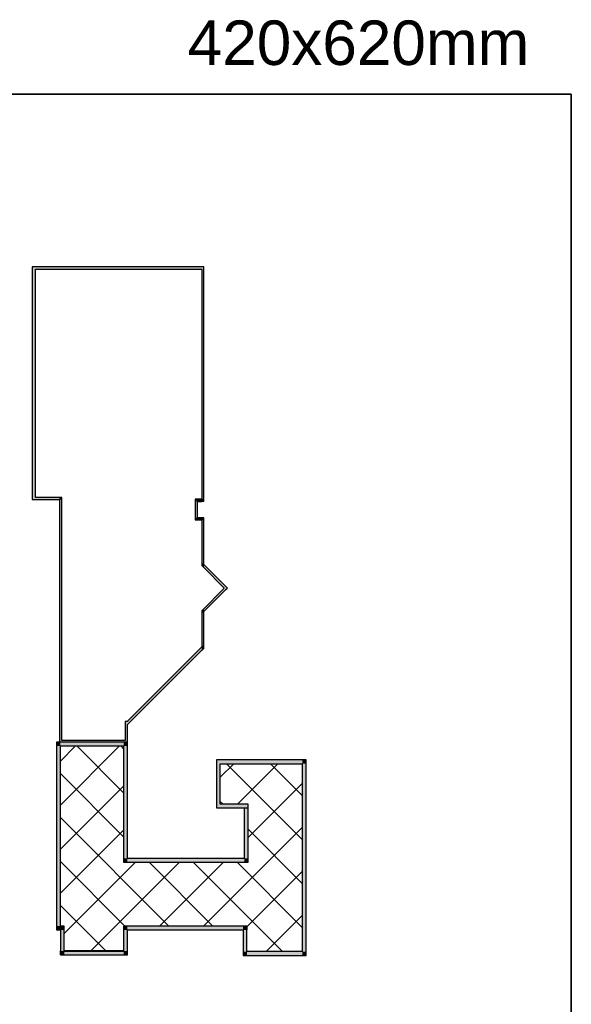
# Model space of a CAD drawing. Header units: millimetres. Extents: x -16803 to -7085, y -9068 to 2537.
# Tile 31 of 33: x -11382 to -10141, y 324 to 2537. Entities that reach past the tile are written whole.
import ezdxf

# ---------------------------------------------------------------- set-up
doc = ezdxf.new("R2010")
doc.units = ezdxf.units.MM
doc.header["$MEASUREMENT"] = 0
doc.layers.add('2D - Ogólne', color=7, linetype='Continuous')
doc.layers.add('Konstrukcja - Ściany zew', color=7, linetype='Continuous')
doc.layers.add('A_opisy', color=81, linetype='Continuous', lineweight=13)
doc.layers.add('elektryka', color=255, linetype='Continuous', lineweight=35)
doc.styles.add('STYL_AUTOMATYCZNY_1', font='arial.ttf')

msp = doc.modelspace()

# ---------------------------------------------------------------- hatches: boundary and pattern name
at = {"layer": '2D - Ogólne', "linetype": 'Continuous', "lineweight": -3}
h = msp.add_hatch(dxfattribs=at)
h.set_pattern_fill('Bloczki_betonowe_0001', scale=0.1, style=0, pattern_type=2)
h.set_pattern_definition([(45, (-16204.906, -677.9), (-49.4975, 49.4975), []), (135, (-16204.906, -677.9), (49.4975, 49.4975), [])])
h.paths.add_polyline_path([(-11148.6, 904.7), (-11290.7, 904.7), (-11290.7, 499.7), (-11282.1, 499.7), (-11282.1, 442.3), (-11148.6, 442.3), (-11148.6, 499.7), (-10871.1, 499.7), (-10871.1, 442.3), (-10746.6, 442.3), (-10746.6, 864.7), (-10931, 864.7), (-10931, 773.8), (-10868.6, 773.8), (-10868.6, 643.2), (-11148.6, 643.2)])
at = {"layer": 'Konstrukcja - Ściany zew', "linetype": 'Continuous', "lineweight": -3, "true_color": 0x000000}
for points in [[(-11347, 1463.4), (-11347, 1981.5), (-11354.2, 1981.5), (-11354.2, 1463.4)], [(-11347, 1976.5), (-10967.9, 1976.5), (-10967.9, 1981.5), (-11347, 1981.5)], [(-10967.9, 1459.5), (-10967.9, 1976.5), (-10972.9, 1976.5), (-10972.9, 1459.5)], [(-11292.9, 1463.4), (-11354.2, 1463.4), (-11354.2, 1458.4), (-11292.9, 1458.4)], [(-11292.9, 1458.4), (-11287.8, 1463.4), (-11292.9, 1463.4)], [(-11292.9, 1458.4), (-11287.8, 1458.4), (-11287.8, 1463.4)], [(-11292.9, 1458.4), (-11292.9, 917.3), (-11287.8, 917.3), (-11287.8, 1458.4)], [(-10982.2, 1454.5), (-10987.3, 1459.5), (-10987.3, 1454.5)], [(-10987.3, 1459.5), (-10982.2, 1454.5), (-10982.2, 1459.5)], [(-10982.2, 1417.8), (-10982.2, 1454.5), (-10987.3, 1454.5), (-10987.3, 1417.8)], [(-10972.9, 1459.5), (-10982.2, 1459.5), (-10982.2, 1454.5), (-10972.9, 1454.5)], [(-10972.9, 1454.5), (-10967.9, 1454.5), (-10972.9, 1459.5)], [(-10967.9, 1459.5), (-10972.9, 1459.5), (-10967.9, 1454.5)], [(-10982.2, 1417.8), (-10987.3, 1412.8), (-10982.2, 1412.8)], [(-10987.3, 1417.8), (-10987.3, 1412.8), (-10982.2, 1417.8)], [(-10982.2, 1412.8), (-10967.9, 1412.8), (-10967.9, 1417.8), (-10982.2, 1417.8)], [(-10967.9, 1312.6), (-10967.9, 1412.8), (-10972.9, 1412.8), (-10972.9, 1317.7)], [(-10972.9, 1317.7), (-10972.9, 1310.6), (-10967.9, 1312.6)], [(-10967.9, 1312.6), (-10972.9, 1310.6), (-10967.9, 1305.5)], [(-10967.9, 1305.5), (-10918.5, 1256.1), (-10914.9, 1259.7), (-10967.9, 1312.6)], [(-10967.9, 1206.7), (-10918.4, 1256.1), (-10922, 1259.6), (-10967.9, 1213.8)], [(-10967.9, 1213.8), (-10972.9, 1208.7), (-10967.9, 1206.7)], [(-10972.9, 1201.6), (-10967.9, 1206.7), (-10972.9, 1208.7)], [(-10972.9, 1127.3), (-10967.9, 1132.3), (-10967.9, 1206.7), (-10972.9, 1201.6)], [(-10967.9, 1132.3), (-10972.9, 1127.3), (-10967.9, 1125.2)], [(-10972.9, 1127.3), (-11140, 960.1), (-11140, 953), (-10972.9, 1120.2)], [(-10972.9, 1127.3), (-10972.9, 1120.2), (-10967.9, 1125.2)], [(-11145.1, 960), (-11145.1, 917.3), (-11140, 917.3), (-11140, 960)], [(-11290.7, 904.7), (-11299.3, 913.3), (-11299.3, 904.7)], [(-11290.7, 913.3), (-11299.3, 913.3), (-11290.7, 904.7)], [(-11140, 917.3), (-11292.9, 917.3), (-11292.9, 913.7), (-11140, 913.7)], [(-11290.7, 904.7), (-11148.6, 904.7), (-11148.6, 913.3), (-11290.7, 913.3)], [(-11148.6, 904.7), (-11140, 913.3), (-11148.6, 913.3)], [(-11148.6, 904.7), (-11140, 904.7), (-11140, 913.3)], [(-11299.3, 904.7), (-11299.3, 499.7), (-11290.7, 499.7), (-11290.7, 904.7)], [(-11140, 651.8), (-11140, 904.7), (-11148.6, 904.7), (-11148.6, 651.8)], [(-10746.6, 873.3), (-10939.6, 873.3), (-10939.6, 864.7), (-10746.6, 864.7)], [(-10931, 773.8), (-10931, 864.7), (-10939.6, 864.7), (-10939.6, 773.8)], [(-10746.6, 864.7), (-10738, 873.3), (-10746.6, 873.3)], [(-10746.6, 864.7), (-10738, 864.7), (-10738, 873.3)], [(-10746.6, 864.7), (-10746.6, 442.3), (-10738, 442.3), (-10738, 864.7)], [(-10868.6, 773.8), (-10939.6, 773.8), (-10939.6, 765.2), (-10868.6, 765.2)], [(-10868.6, 651.8), (-10868.6, 765.2), (-10877.2, 765.2), (-10877.2, 651.8)], [(-11140, 651.8), (-11148.6, 643.2), (-11140, 643.2)], [(-11148.6, 651.8), (-11148.6, 643.2), (-11140, 651.8)], [(-10877.2, 651.8), (-11140, 651.8), (-11140, 643.2), (-10877.2, 643.2)], [(-10868.6, 651.8), (-10877.2, 651.8), (-10868.6, 643.2)], [(-10877.2, 643.2), (-10868.6, 643.2), (-10877.2, 651.8)], [(-11290.7, 499.7), (-11299.3, 499.7), (-11299.3, 491.1), (-11290.7, 491.1)], [(-11290.7, 491.1), (-11282.1, 499.7), (-11290.7, 499.7)], [(-11290.7, 491.1), (-11282.1, 491.1), (-11282.1, 499.7)], [(-11290.7, 491.1), (-11290.7, 443.8), (-11282.1, 443.8), (-11282.1, 491.1)], [(-11140, 491.1), (-11148.6, 499.7), (-11148.6, 491.1)], [(-11148.6, 499.7), (-11140, 491.1), (-11140, 499.7)], [(-11140, 443.8), (-11140, 491.1), (-11148.6, 491.1), (-11148.6, 443.8)], [(-10879.7, 499.7), (-11140, 499.7), (-11140, 491.1), (-10879.7, 491.1)], [(-10879.7, 491.1), (-10871.1, 491.1), (-10871.1, 499.7)], [(-10879.7, 499.7), (-10879.7, 491.1), (-10871.1, 499.7)], [(-10871.1, 442.3), (-10871.1, 491.1), (-10879.7, 491.1), (-10879.7, 442.3)], [(-11282.1, 443.8), (-11290.7, 443.8), (-11290.7, 435.2)], [(-11282.1, 443.8), (-11290.7, 435.2), (-11282.1, 435.2)], [(-11282.1, 435.2), (-11148.6, 435.2), (-11148.6, 443.8), (-11282.1, 443.8)], [(-11140, 443.8), (-11148.6, 443.8), (-11140, 435.2)], [(-11148.6, 443.8), (-11148.6, 435.2), (-11140, 435.2)], [(-10871.1, 442.3), (-10879.7, 433.7), (-10871.1, 433.7)], [(-10879.7, 442.3), (-10879.7, 433.7), (-10871.1, 442.3)], [(-10746.6, 442.3), (-10871.1, 442.3), (-10871.1, 433.7), (-10746.6, 433.7)], [(-10746.6, 442.3), (-10738, 433.7), (-10738, 442.3)], [(-10746.6, 433.7), (-10738, 433.7), (-10746.6, 442.3)]]:
    msp.add_hatch(color=18, dxfattribs=at).paths.add_polyline_path(points)

# ---------------------------------------------------------------- linework, layer by layer
at = {"layer": '2D - Ogólne', "color": 7, "linetype": 'Continuous', "lineweight": -3}
msp.add_lwpolyline([(-11148.6, 904.7), (-11148.6, 643.2), (-10868.6, 643.2), (-10868.6, 773.8), (-10931, 773.8), (-10931, 864.7), (-10746.6, 864.7), (-10746.6, 442.3), (-10871.1, 442.3), (-10871.1, 499.7), (-11148.6, 499.7), (-11148.6, 442.3), (-11282.1, 442.3), (-11282.1, 499.7), (-11290.7, 499.7), (-11290.7, 904.7)], close=True, dxfattribs=at)
at = {"layer": 'elektryka'}
msp.add_lwpolyline([(-10141.1, 2370), (-16141.1, 2370), (-16141.1, -1830), (-10141.1, -1830)], close=True, dxfattribs=at)
at = {"layer": 'Konstrukcja - Ściany zew', "color": 7, "linetype": 'Continuous', "lineweight": -3}
for points in [[(-11347, 1981.5), (-11354.2, 1981.5)], [(-11354.2, 1981.5), (-11354.2, 1463.4)], [(-10967.9, 1981.5), (-11347, 1981.5)], [(-11347, 1463.4), (-11347, 1976.5)], [(-11347, 1976.5), (-10972.9, 1976.5)], [(-10972.9, 1976.5), (-10972.9, 1459.5)], [(-10967.9, 1976.5), (-10967.9, 1981.5)], [(-10967.9, 1454.5), (-10967.9, 1976.5)], [(-11354.2, 1463.4), (-11354.2, 1458.4)], [(-11292.9, 1463.4), (-11347, 1463.4)], [(-11287.8, 1463.4), (-11292.9, 1463.4)], [(-11287.8, 917.3), (-11287.8, 1463.4)], [(-11354.2, 1458.4), (-11292.9, 1458.4)], [(-11292.9, 1458.4), (-11292.9, 917.3)], [(-10987.3, 1459.5), (-10987.3, 1454.5)], [(-10972.9, 1459.5), (-10987.3, 1459.5)], [(-10987.3, 1454.5), (-10987.3, 1412.8)], [(-10982.2, 1454.5), (-10972.9, 1454.5)], [(-10982.2, 1417.8), (-10982.2, 1454.5)], [(-10967.9, 1454.5), (-10972.9, 1454.5)], [(-10967.9, 1417.8), (-10982.2, 1417.8)], [(-10967.9, 1412.8), (-10967.9, 1417.8)], [(-10987.3, 1412.8), (-10982.2, 1412.8)], [(-10982.2, 1412.8), (-10972.9, 1412.8)], [(-10972.9, 1412.8), (-10972.9, 1310.6)], [(-10967.9, 1312.6), (-10967.9, 1412.8)], [(-10972.9, 1310.6), (-10967.9, 1305.5)], [(-10914.9, 1259.7), (-10967.9, 1312.6)], [(-10967.9, 1305.5), (-10922, 1259.6)], [(-10922, 1259.6), (-10972.9, 1208.7)], [(-10967.9, 1206.7), (-10918.4, 1256.1)], [(-10918.5, 1256.1), (-10914.9, 1259.7)], [(-10972.9, 1208.7), (-10972.9, 1201.6)], [(-10972.9, 1201.6), (-10972.9, 1127.3)], [(-10967.9, 1125.2), (-10967.9, 1206.7)], [(-10972.9, 1127.3), (-11140, 960.1)], [(-11140, 953), (-10972.9, 1120.2)], [(-10967.9, 1125.2), (-10972.9, 1120.2)], [(-11145.1, 960), (-11145.1, 917.3)], [(-11140, 960), (-11145.1, 960)], [(-11140, 960.1), (-11140, 960)], [(-11140, 917.3), (-11140, 953)], [(-11299.3, 913.3), (-11299.3, 904.7)], [(-11148.6, 913.3), (-11299.3, 913.3)], [(-11292.9, 917.3), (-11292.9, 913.7)], [(-11292.9, 913.7), (-11140, 913.7)], [(-11145.1, 917.3), (-11287.8, 917.3)], [(-11140, 913.3), (-11148.6, 913.3)], [(-11140, 913.7), (-11140, 917.3)], [(-11140, 651.8), (-11140, 913.3)], [(-11299.3, 904.7), (-11299.3, 499.7)], [(-11290.7, 904.7), (-11148.6, 904.7)], [(-11290.7, 499.7), (-11290.7, 904.7)], [(-11148.6, 904.7), (-11148.6, 643.2)], [(-10746.6, 873.3), (-10939.6, 873.3)], [(-10939.6, 873.3), (-10939.6, 864.7)], [(-10939.6, 864.7), (-10939.6, 773.8)], [(-10931, 864.7), (-10746.6, 864.7)], [(-10931, 773.8), (-10931, 864.7)], [(-10738, 873.3), (-10746.6, 873.3)], [(-10746.6, 864.7), (-10746.6, 442.3)], [(-10738, 442.3), (-10738, 873.3)], [(-10939.6, 773.8), (-10939.6, 765.2)], [(-10939.6, 765.2), (-10868.6, 765.2)], [(-10868.6, 773.8), (-10931, 773.8)], [(-10877.2, 765.2), (-10877.2, 651.8)], [(-10877.2, 765.2), (-10868.6, 765.2)], [(-10868.6, 765.2), (-10868.6, 773.8)], [(-10868.6, 651.8), (-10868.6, 765.2)], [(-11148.6, 643.2), (-11140, 643.2)], [(-10877.2, 651.8), (-11140, 651.8)], [(-11140, 643.2), (-10868.6, 643.2)], [(-10868.6, 643.2), (-10868.6, 651.8)], [(-11299.3, 499.7), (-11299.3, 491.1)], [(-11299.3, 491.1), (-11290.7, 491.1)], [(-11282.1, 499.7), (-11290.7, 499.7)], [(-11290.7, 491.1), (-11290.7, 443.8)], [(-11282.1, 443.8), (-11282.1, 499.7)], [(-11148.6, 499.7), (-11148.6, 491.1)], [(-10871.1, 499.7), (-11148.6, 499.7)], [(-11148.6, 491.1), (-11148.6, 443.8)], [(-11140, 491.1), (-10879.7, 491.1)], [(-11140, 443.8), (-11140, 491.1)], [(-10879.7, 491.1), (-10879.7, 433.7)], [(-10871.1, 499.7), (-10871.1, 491.1)], [(-10871.1, 442.3), (-10871.1, 491.1)], [(-11290.7, 435.2), (-11290.7, 443.8)], [(-11148.6, 443.8), (-11282.1, 443.8)], [(-11140, 435.2), (-11140, 443.8)], [(-11290.7, 435.2), (-11140, 435.2)], [(-10879.7, 433.7), (-10871.1, 433.7)], [(-10746.6, 442.3), (-10871.1, 442.3)], [(-10871.1, 433.7), (-10738, 433.7)], [(-10738, 433.7), (-10738, 442.3)]]:
    msp.add_lwpolyline(points, dxfattribs=at)

# ---------------------------------------------------------------- texts
at = {"layer": 'A_opisy', "lineweight": -3, "insert": (-11004.3, 2535.6), "char_height": 100, "attachment_point": 1, "style": 'STYL_AUTOMATYCZNY_1'}
msp.add_mtext('\\A1;\\pxql;420x620mm', dxfattribs=at)

doc.saveas('drawing.dxf')
